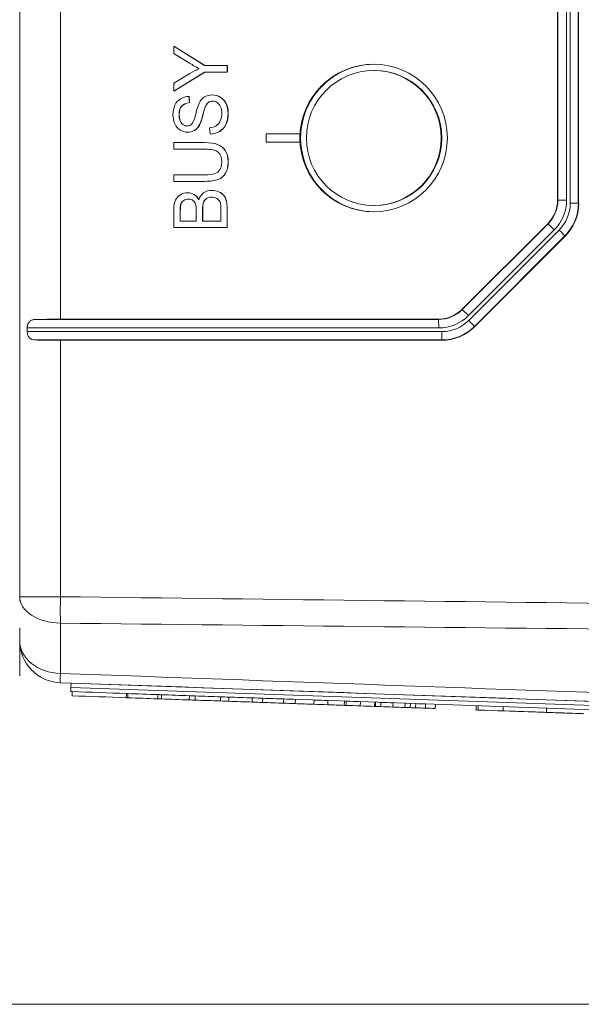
# Model space of a CAD drawing. Header units: millimetres. Extents: x 4 to 836, y 5 to 589.
# Tile 30 of 96: x 467 to 481, y 167 to 190. Entities that reach past the tile are written whole.
import ezdxf

# ---------------------------------------------------------------- set-up
doc = ezdxf.new("R2010")
doc.units = ezdxf.units.MM
doc.layers.add('1', color=7, linetype='Continuous', true_color=0xffffff)

msp = doc.modelspace()

# ---------------------------------------------------------------- linework, layer by layer
at = {"layer": '1', "color": 27, "linetype": 'Continuous', "lineweight": 18}
for p, q in [((467.262, 176.339), (467.262, 224.313)), ((467.262, 174.561), (467.262, 175.707))]:
    msp.add_line(p, q, dxfattribs=at)
at = {"layer": '1', "color": 252, "linetype": 'Continuous', "lineweight": 13}
for p, q in [((468.227, 217.626), (468.227, 183.026)), ((480.027, 185.855), (480.027, 214.798)), ((480.234, 214.798), (480.234, 185.855)), ((480.32, 185.777), (480.32, 214.876)), ((480.512, 214.876), (480.512, 185.777)), ((480.02, 185.858), (480.027, 185.855)), ((480.027, 185.855), (480.234, 185.855)), ((480.512, 185.777), (480.32, 185.777)), ((480.512, 185.777), (480.52, 185.774)), ((477.759, 183.254), (479.793, 185.289)), ((479.793, 185.289), (479.786, 185.292)), ((479.941, 185.148), (477.907, 183.112)), ((477.913, 182.997), (480.057, 185.142)), ((480.191, 185.001), (478.047, 182.856)), ((480.198, 184.998), (480.191, 185.001)), ((477.756, 183.261), (477.759, 183.254)), ((467.625, 183.019), (477.193, 183.019)), ((477.193, 183.019), (477.19, 183.026)), ((477.2, 182.819), (467.441, 182.819)), ((467.441, 182.733), (477.277, 182.733)), ((478.047, 182.856), (478.05, 182.848)), ((477.27, 182.534), (467.625, 182.534)), ((468.227, 182.526), (468.227, 176.441)), ((477.273, 182.526), (477.27, 182.534)), ((467.262, 176.441), (468.227, 176.441)), ((468.227, 175.813), (468.227, 174.622))]:
    msp.add_line(p, q, dxfattribs=at)
at = {"layer": '1', "color": 252, "linetype": 'Continuous', "lineweight": 18}
for p, q in [((480.02, 185.858), (480.02, 214.795)), ((480.52, 214.879), (480.52, 185.774)), ((477.756, 183.261), (479.786, 185.292)), ((480.198, 184.998), (478.05, 182.848)), ((468.227, 183.026), (477.19, 183.026)), ((467.441, 182.819), (467.441, 182.733)), ((477.273, 182.526), (468.227, 182.526))]:
    msp.add_line(p, q, dxfattribs=at)
at = {"layer": '1', "color": 7, "linetype": 'Continuous', "lineweight": 18}
for p, q in [((470.918, 189.509), (470.921, 189.509)), ((471.648, 189.043), (471.651, 189.043)), ((471.648, 188.889), (471.651, 188.889)), ((470.918, 188.439), (470.921, 188.439)), ((471.275, 188.314), (471.278, 188.314)), ((471.83, 188.349), (471.826, 188.349)), ((471.287, 188.166), (471.29, 188.166)), ((471.736, 188.168), (471.739, 188.168)), ((472.156, 188.142), (472.159, 188.142)), ((471.521, 187.63), (471.524, 187.63)), ((472.155, 187.652), (472.158, 187.652)), ((471.245, 187.465), (471.249, 187.465)), ((471.777, 187.42), (471.78, 187.42)), ((473.904, 187.426), (473.105, 187.426)), ((473.105, 187.426), (473.105, 187.226)), ((473.904, 187.426), (473.908, 187.426)), ((473.904, 187.226), (473.904, 187.426)), ((473.908, 187.226), (473.908, 187.426)), ((470.918, 187.216), (470.918, 187.216)), ((473.105, 187.226), (473.904, 187.226)), ((473.904, 187.226), (473.908, 187.226)), ((472.144, 186.491), (472.147, 186.491)), ((471.966, 186.343), (471.97, 186.343)), ((471.246, 186.027), (471.241, 186.027)), ((471.394, 185.986), (471.398, 185.986)), ((471.821, 186.083), (471.816, 186.083)), ((471.62, 185.797), (471.624, 185.797)), ((471.694, 185.89), (471.697, 185.89)), ((468.473, 174.191), (468.477, 174.291)), ((468.508, 174.19), (468.473, 174.191)), ((469.828, 174.144), (469.793, 174.145)), ((470.627, 174.116), (470.539, 174.119)), ((471.427, 174.088), (471.286, 174.093)), ((472.227, 174.06), (472.032, 174.067)), ((473.026, 174.032), (472.779, 174.041)), ((491.159, 173.399), (473.525, 174.015))]:
    msp.add_line(p, q, dxfattribs=at)
at = {"layer": '1', "color": 30, "linetype": 'Continuous', "lineweight": 18}
for p, q in [((475.674, 188.926), (475.66, 188.926)), ((475.66, 185.726), (475.674, 185.726))]:
    msp.add_line(p, q, dxfattribs=at)
at = {"layer": '1', "color": 7, "linetype": 'Continuous', "lineweight": 13}
for p, q in [((471.105, 188.085), (471.109, 188.085)), ((472.016, 188.296), (472.02, 188.296)), ((471.6, 187.856), (471.603, 187.856)), ((471.661, 188.063), (471.665, 188.063)), ((471.1, 187.678), (471.103, 187.678)), ((471.403, 187.506), (471.406, 187.506)), ((472.004, 187.484), (472.008, 187.484)), ((471.952, 187.176), (471.956, 187.176)), ((472.135, 187.032), (472.138, 187.032)), ((471.085, 185.767), (471.089, 185.767)), ((471.151, 185.847), (471.154, 185.847)), ((472.1, 185.963), (472.103, 185.963)), ((472.162, 185.835), (472.166, 185.835))]:
    msp.add_line(p, q, dxfattribs=at)
at = {"layer": '1', "color": 18, "linetype": 'Continuous', "lineweight": 18}
for p, q in [((468.48, 174.391), (468.477, 174.291)), ((484.774, 173.822), (468.48, 174.391)), ((496.096, 173.326), (468.477, 174.291))]:
    msp.add_line(p, q, dxfattribs=at)
at = {"layer": '1', "color": 163, "linetype": 'Continuous', "lineweight": 18}
for p, q in [((468.504, 174.09), (468.507, 174.19)), ((469.789, 174.045), (469.793, 174.145)), ((469.824, 174.044), (469.828, 174.144)), ((470.536, 174.019), (470.539, 174.119)), ((470.624, 174.016), (470.627, 174.116)), ((471.282, 173.993), (471.286, 174.093)), ((471.423, 173.988), (471.427, 174.088)), ((472.028, 173.967), (472.032, 174.067)), ((472.223, 173.96), (472.226, 174.06)), ((472.775, 173.941), (472.779, 174.041)), ((473.023, 173.932), (473.026, 174.032)), ((473.521, 173.915), (473.525, 174.015)), ((473.797, 173.905), (473.801, 174.005)), ((474.242, 173.889), (474.245, 173.989)), ((474.569, 173.878), (474.573, 173.978)), ((474.961, 173.864), (474.964, 173.964)), ((475.003, 173.863), (475.006, 173.963)), ((475.341, 173.851), (475.345, 173.951)), ((475.68, 173.839), (475.683, 173.939)), ((475.7, 173.839), (475.703, 173.938)), ((475.828, 173.834), (475.831, 173.934)), ((476.113, 173.824), (476.117, 173.924)), ((476.398, 173.814), (476.402, 173.914)), ((476.525, 173.81), (476.529, 173.91)), ((476.653, 173.805), (476.656, 173.905)), ((476.885, 173.797), (476.889, 173.897)), ((477.117, 173.789), (477.121, 173.889))]:
    msp.add_line(p, q, dxfattribs=at)
at = {"layer": '1', "color": 5, "linetype": 'Continuous', "lineweight": 18}
for p, q in [((478.09, 173.855), (478.087, 173.743)), ((479.754, 173.684), (479.758, 173.797)), ((480.179, 173.682), (480.179, 173.67))]:
    msp.add_line(p, q, dxfattribs=at)
at = {"layer": '1', "color": 5, "linetype": 'Continuous', "lineweight": 13}
for p, q in [((478.14, 173.853), (478.136, 173.753)), ((478.728, 173.733), (478.732, 173.833))]:
    msp.add_line(p, q, dxfattribs=at)
at = {"layer": '1', "color": 251, "linetype": 'Continuous', "lineweight": 18}
msp.add_line((453.895, 166.77), (584.912, 166.77), dxfattribs=at)
at = {"layer": '1', "color": 252, "linetype": 'Continuous', "lineweight": 18}
msp.add_arc((468.262, 175.399), 1, 180, 268, dxfattribs=at)
msp.add_ellipse((475.657, 187.326), major_axis=(0, -1.75), ratio=0.999391, dxfattribs=at)
for centre, major_axis, ratio, start_param, end_param in [((475.674, 187.326), (0, 1.75), 0.999391, 0, 3.141593), ((479.221, 185.858), (0, 0.8), 0.999286, 3.926938, 4.712389), ((479.418, 185.775), (1.064, -0.288), 0.998004, 5.763612, 6.547339), ((477.191, 183.827), (0.243, 0.763), 0.998763, 3.449221, 4.234776), ((468.262, 182.991), (1, -0.001), 0.034921, 1.605746, 2.260398), ((477.271, 183.627), (0.779, -0.779), 0.998277, 5.498129, 6.28297), ((468.262, 182.561), (1, 0.001), 0.034921, 4.022787, 4.67744)]:
    msp.add_ellipse(centre, major_axis=major_axis, ratio=ratio, start_param=start_param, end_param=end_param, dxfattribs=at)
at = {"layer": '1', "color": 30, "linetype": 'Continuous', "lineweight": 18}
msp.add_ellipse((475.66, 187.326), major_axis=(0, 1.6), ratio=0.999391, dxfattribs=at)
msp.add_ellipse((475.674, 187.326), major_axis=(0, 1.6), ratio=0.999391, start_param=3.141647, end_param=6.283142, dxfattribs=at)
at = {"layer": '1', "color": 252, "linetype": 'Continuous', "lineweight": 13}
for centre, major_axis, ratio, start_param, end_param in [((479.228, 185.855), (0.065, -0.797), 0.999224, 0.703742, 1.489192), ((479.235, 185.855), (0, 1), 0.999286, 3.926938, 4.712389), ((479.418, 185.778), (0.87, -0.236), 0.998004, 5.763612, 6.547339), ((479.411, 185.778), (1.066, -0.277), 0.998491, 5.752806, 6.536534), ((479.934, 185.148), (0.141, -0.141), 0.024678, 1.546109, 3.106673), ((480.05, 185.142), (-0.141, 0.141), 0.024678, 3.17651, 4.687701), ((477.194, 183.82), (0.2, 0.775), 0.998415, 3.393773, 4.179328), ((477.9, 183.112), (0.141, -0.141), 0.024678, 1.546109, 3.106673), ((477.193, 182.819), (0, -0.2), 0.034899, 1.570796, 3.106665), ((477.201, 183.82), (0.303, 0.954), 0.998763, 3.449221, 4.234776), ((477.275, 183.634), (0.638, -0.637), 0.998277, 5.498129, 6.28297), ((477.906, 182.997), (-0.141, 0.141), 0.024678, 3.17651, 4.687701), ((477.268, 183.634), (0.806, -0.751), 0.998678, 5.463523, 6.248363), ((477.27, 182.733), (0, 0.2), 0.034899, 3.176521, 4.712389), ((468.262, 176.441), (-1, 0), 0.628448, 0, 1.53589), ((468.262, 176.441), (-0.012, -1), 0.034897, 4.71282, 5.391945), ((468.262, 175.399), (1, 0), 0.777852, 3.141593, 4.677482), ((468.262, 175.399), (-0.035, -0.999), 0.012336, 5.60406, 6.283185)]:
    msp.add_ellipse(centre, major_axis=major_axis, ratio=ratio, start_param=start_param, end_param=end_param, dxfattribs=at)
at = {"layer": '1', "color": 7, "linetype": 'Continuous', "lineweight": 18}
for points, degree in [([(470.918, 189.509), (470.918, 189.509), (471.648, 189.043), (471.648, 189.043)], 3), ([(470.918, 189.329), (470.918, 189.329), (470.918, 189.509), (470.918, 189.509)], 3), ([(470.921, 189.509), (470.921, 189.509), (471.651, 189.043), (471.651, 189.043)], 3), ([(471.648, 189.043), (471.648, 189.043), (471.782, 189.043), (471.916, 189.043)], 3), ([(471.648, 188.889), (471.648, 188.889), (470.918, 188.439), (470.918, 188.439)], 3), ([(471.651, 188.889), (471.651, 188.889), (470.921, 188.439), (470.921, 188.439)], 3), ([(472.184, 188.889), (472.184, 188.889), (471.648, 188.889), (471.648, 188.889)], 3), ([(472.184, 188.901), (472.187, 188.901)], 1), ([(472.184, 188.901), (472.184, 188.893), (472.184, 188.889), (472.184, 188.889)], 3), ([(470.918, 188.439), (470.918, 188.439), (470.918, 188.627), (470.918, 188.627)], 3), ([(471.075, 188.257), (471.134, 188.292), (471.2, 188.311), (471.275, 188.314)], 3), ([(471.275, 188.314), (471.275, 188.314), (471.287, 188.166), (471.287, 188.166)], 3), ([(471.278, 188.314), (471.278, 188.314), (471.29, 188.166), (471.29, 188.166)], 3), ([(471.831, 188.349), (471.898, 188.349), (471.961, 188.331), (472.02, 188.296)], 3), ([(470.942, 188.104), (470.972, 188.17), (471.016, 188.221), (471.075, 188.257)], 3), ([(471.287, 188.166), (471.207, 188.158), (471.146, 188.131), (471.105, 188.085)], 3), ([(471.29, 188.166), (471.21, 188.158), (471.15, 188.131), (471.109, 188.085)], 3), ([(471.436, 187.892), (471.467, 188.017), (471.494, 188.103), (471.517, 188.15)], 3), ([(471.517, 188.15), (471.551, 188.218), (471.594, 188.268), (471.646, 188.3)], 3), ([(471.736, 188.168), (471.706, 188.147), (471.681, 188.112), (471.661, 188.063)], 3), ([(471.739, 188.168), (471.71, 188.147), (471.685, 188.112), (471.665, 188.063)], 3), ([(471.842, 188.2), (471.803, 188.2), (471.769, 188.189), (471.739, 188.168)], 3), ([(472.026, 188.066), (472.007, 188.111), (471.981, 188.145), (471.948, 188.167)], 3), ([(472.016, 188.296), (472.076, 188.26), (472.122, 188.209), (472.156, 188.142)], 3), ([(472.02, 188.296), (472.08, 188.26), (472.126, 188.209), (472.159, 188.142)], 3), ([(471.346, 187.659), (471.376, 187.689), (471.406, 187.766), (471.436, 187.892)], 3), ([(471.6, 187.856), (471.572, 187.748), (471.545, 187.673), (471.521, 187.63)], 3), ([(471.603, 187.856), (471.575, 187.748), (471.549, 187.673), (471.524, 187.63)], 3), ([(471.661, 188.063), (471.648, 188.032), (471.628, 187.963), (471.6, 187.856)], 3), ([(471.665, 188.063), (471.652, 188.032), (471.631, 187.963), (471.603, 187.856)], 3), ([(471.066, 187.515), (471.011, 187.548), (470.968, 187.597), (470.939, 187.661)], 3), ([(471.521, 187.63), (471.489, 187.575), (471.45, 187.533), (471.403, 187.506)], 3), ([(471.524, 187.63), (471.493, 187.575), (471.453, 187.533), (471.406, 187.506)], 3), ([(471.763, 187.566), (471.826, 187.573), (471.878, 187.589), (471.919, 187.614)], 3), ([(472.155, 187.652), (472.122, 187.581), (472.072, 187.525), (472.004, 187.484)], 3), ([(472.158, 187.652), (472.125, 187.581), (472.075, 187.525), (472.008, 187.484)], 3), ([(471.777, 187.42), (471.777, 187.42), (471.763, 187.566), (471.763, 187.566)], 3), ([(472.004, 187.484), (471.938, 187.444), (471.861, 187.422), (471.777, 187.42)], 3), ([(472.008, 187.484), (471.941, 187.444), (471.865, 187.422), (471.78, 187.42)], 3), ([(472.135, 187.032), (472.088, 187.101), (472.027, 187.149), (471.952, 187.176)], 3), ([(472.138, 187.032), (472.091, 187.101), (472.031, 187.149), (471.956, 187.176)], 3), ([(472.012, 186.578), (471.984, 186.532), (471.943, 186.499), (471.891, 186.481)], 3), ([(471.966, 186.343), (472.044, 186.372), (472.103, 186.422), (472.144, 186.491)], 3), ([(471.97, 186.343), (472.047, 186.372), (472.107, 186.422), (472.147, 186.491)], 3), ([(470.956, 185.854), (470.982, 185.908), (471.021, 185.95), (471.075, 185.981)], 3), ([(471.247, 186.027), (471.3, 186.026), (471.351, 186.013), (471.398, 185.986)], 3), ([(471.394, 185.986), (471.442, 185.959), (471.481, 185.918), (471.51, 185.863)], 3), ([(471.398, 185.986), (471.446, 185.959), (471.484, 185.918), (471.514, 185.863)], 3), ([(471.51, 185.863), (471.533, 185.934), (471.571, 185.988), (471.625, 186.026)], 3), ([(471.151, 185.847), (471.119, 185.828), (471.097, 185.801), (471.085, 185.767)], 3), ([(471.154, 185.847), (471.122, 185.828), (471.1, 185.801), (471.089, 185.767)], 3), ([(471.264, 185.874), (471.223, 185.874), (471.186, 185.865), (471.154, 185.847)], 3), ([(471.435, 185.756), (471.422, 185.795), (471.402, 185.825), (471.372, 185.845)], 3), ([(471.694, 185.89), (471.659, 185.867), (471.634, 185.836), (471.62, 185.797)], 3), ([(471.697, 185.89), (471.662, 185.867), (471.638, 185.836), (471.624, 185.797)], 3), ([(471.994, 185.841), (471.978, 185.865), (471.954, 185.885), (471.923, 185.9)], 3), ([(472.028, 185.752), (472.021, 185.787), (472.01, 185.817), (471.994, 185.841)], 3), ([(472.1, 185.963), (472.128, 185.929), (472.148, 185.886), (472.162, 185.835)], 3), ([(472.103, 185.963), (472.131, 185.929), (472.152, 185.886), (472.166, 185.835)], 3), ([(471.072, 185.356), (471.075, 185.356)], 1), ([(471.072, 185.356), (471.114, 185.356), (471.45, 185.356), (471.45, 185.356)], 3), ([(471.604, 185.356), (471.608, 185.356)], 1), ([(472.184, 185.202), (472.187, 185.202)], 1)]:
    msp.add_open_spline(points, degree=degree, dxfattribs=at)
for points, knots in [([(471.514, 188.975), (471.448, 189.01), (471.373, 189.053), (471.29, 189.103), (471.29, 189.103), (470.918, 189.329), (470.918, 189.329)], [0, 0, 0, 0, 0.5, 0.5, 0.5, 1, 1, 1, 1]), ([(472.183, 189.043), (472.186, 189.043), (472.187, 189.043), (472.187, 189.043), (472.187, 189.043), (472.187, 188.937), (472.187, 188.901)], [0, 0, 0, 0, 0.056559, 0.056559, 0.056559, 1, 1, 1, 1]), ([(470.918, 188.627), (470.918, 188.627), (471.3, 188.857), (471.3, 188.857), (471.371, 188.899), (471.442, 188.939), (471.514, 188.975)], [0, 0, 0, 0, 0.5, 0.5, 0.5, 1, 1, 1, 1]), ([(471.646, 188.3), (471.698, 188.333), (471.758, 188.349), (471.894, 188.349), (471.957, 188.331), (472.016, 188.296)], [0, 0, 0, 0, 0.5, 0.5, 1, 1, 1, 1]), ([(470.939, 187.661), (470.911, 187.726), (470.896, 187.797), (470.896, 187.875), (470.896, 187.962), (470.911, 188.038), (470.942, 188.104)], [0, 0, 0, 0, 0.5, 0.5, 0.5, 1, 1, 1, 1]), ([(471.105, 188.085), (471.064, 188.039), (471.044, 187.972), (471.044, 187.882), (471.044, 187.788), (471.063, 187.72), (471.1, 187.678)], [0, 0, 0, 0, 0.5, 0.5, 0.5, 1, 1, 1, 1]), ([(471.109, 188.085), (471.068, 188.039), (471.048, 187.972), (471.048, 187.882), (471.048, 187.788), (471.066, 187.72), (471.103, 187.678)], [0, 0, 0, 0, 0.5, 0.5, 0.5, 1, 1, 1, 1]), ([(471.948, 188.167), (471.915, 188.189), (471.879, 188.2), (471.8, 188.2), (471.766, 188.19), (471.736, 188.168)], [0, 0, 0, 0, 0.5, 0.5, 1, 1, 1, 1]), ([(472.156, 188.142), (472.189, 188.076), (472.205, 188.001), (472.205, 187.918), (472.205, 187.812), (472.189, 187.724), (472.155, 187.652)], [0, 0, 0, 0, 0.5, 0.5, 0.5, 1, 1, 1, 1]), ([(472.159, 188.142), (472.192, 188.076), (472.209, 188.001), (472.209, 187.918), (472.209, 187.812), (472.192, 187.724), (472.158, 187.652)], [0, 0, 0, 0, 0.5, 0.5, 0.5, 1, 1, 1, 1]), ([(471.919, 187.614), (471.96, 187.639), (471.992, 187.678), (472.042, 187.784), (472.055, 187.844), (472.055, 187.91), (472.055, 187.969), (472.045, 188.021), (472.026, 188.066)], [0, 0, 0, 0, 0.333333, 0.333333, 0.666667, 0.666667, 0.666667, 1, 1, 1, 1]), ([(471.1, 187.678), (471.137, 187.635), (471.182, 187.613), (471.234, 187.613), (471.28, 187.613), (471.317, 187.629), (471.346, 187.659)], [0, 0, 0, 0, 0.5, 0.5, 0.5, 1, 1, 1, 1]), ([(471.103, 187.678), (471.14, 187.635), (471.185, 187.613), (471.238, 187.613), (471.239, 187.613), (471.24, 187.613)], [0, 0, 0, 0, 0.980242, 0.980242, 1, 1, 1, 1]), ([(471.403, 187.506), (471.356, 187.478), (471.303, 187.465), (471.245, 187.465), (471.181, 187.465), (471.122, 187.481), (471.066, 187.515)], [0, 0, 0, 0, 0.5, 0.5, 0.5, 1, 1, 1, 1]), ([(471.406, 187.506), (471.359, 187.478), (471.307, 187.465), (471.248, 187.465), (471.248, 187.465), (471.247, 187.465)], [0, 0, 0, 0, 0.993573, 0.993573, 1, 1, 1, 1]), ([(471.952, 187.176), (471.877, 187.202), (471.776, 187.216), (471.649, 187.216), (471.649, 187.216), (470.918, 187.216), (470.918, 187.216), (470.918, 187.216), (470.918, 187.061), (470.918, 187.061)], [0, 0, 0, 0, 0.333333, 0.333333, 0.333333, 0.666667, 0.666667, 0.666667, 1, 1, 1, 1]), ([(471.956, 187.176), (471.881, 187.202), (471.78, 187.216), (471.653, 187.216), (471.653, 187.216), (470.921, 187.216), (470.921, 187.216), (470.921, 187.216), (470.921, 187.061), (470.921, 187.061)], [0, 0, 0, 0, 0.333333, 0.333333, 0.333333, 0.666667, 0.666667, 0.666667, 1, 1, 1, 1]), ([(470.918, 187.061), (470.918, 187.061), (471.649, 187.061), (471.649, 187.061), (471.807, 187.061), (471.915, 187.037), (471.97, 186.989)], [0, 0, 0, 0, 0.5, 0.5, 0.5, 1, 1, 1, 1]), ([(471.97, 186.989), (472.026, 186.94), (472.054, 186.859), (472.054, 186.746), (472.054, 186.68), (472.04, 186.623), (472.012, 186.578)], [0, 0, 0, 0, 0.5, 0.5, 0.5, 1, 1, 1, 1]), ([(472.144, 186.491), (472.185, 186.561), (472.205, 186.65), (472.205, 186.76), (472.205, 186.872), (472.182, 186.963), (472.135, 187.032)], [0, 0, 0, 0, 0.5, 0.5, 0.5, 1, 1, 1, 1]), ([(472.147, 186.491), (472.188, 186.561), (472.209, 186.65), (472.209, 186.76), (472.209, 186.872), (472.185, 186.963), (472.138, 187.032)], [0, 0, 0, 0, 0.5, 0.5, 0.5, 1, 1, 1, 1]), ([(470.918, 186.452), (470.918, 186.452), (470.918, 186.452), (470.918, 186.452), (470.918, 186.298), (470.918, 186.298), (470.918, 186.298), (471.034, 186.298), (471.174, 186.298)], [0, 0, 0, 0, 0.000001, 0.000001, 0.715084, 0.715084, 0.715084, 1, 1, 1, 1]), ([(471.177, 186.298), (471.388, 186.298), (471.653, 186.298), (471.653, 186.298), (471.787, 186.298), (471.892, 186.313), (471.97, 186.343)], [0, 0, 0, 0, 0.37561, 0.37561, 0.37561, 1, 1, 1, 1]), ([(471.075, 185.981), (471.128, 186.011), (471.183, 186.027), (471.242, 186.027), (471.296, 186.027), (471.347, 186.013), (471.394, 185.986)], [0, 0, 0, 0, 0.5, 0.5, 0.5, 1, 1, 1, 1]), ([(471.625, 186.026), (471.679, 186.064), (471.743, 186.083), (471.817, 186.083), (471.876, 186.083), (471.931, 186.071), (472.033, 186.025), (472.072, 185.997), (472.1, 185.963)], [0, 0, 0, 0, 0.333333, 0.333333, 0.333333, 0.666667, 0.666667, 1, 1, 1, 1]), ([(471.82, 186.083), (471.82, 186.083), (471.82, 186.083), (471.879, 186.083), (471.935, 186.071), (472.036, 186.025), (472.076, 185.997), (472.103, 185.963)], [0, 0, 0, 0, 0.001061, 0.001061, 0.500531, 0.500531, 1, 1, 1, 1]), ([(472.184, 185.202), (472.184, 185.202), (470.918, 185.202), (470.918, 185.202), (470.918, 185.202), (470.918, 185.64), (470.918, 185.64), (470.918, 185.729), (470.931, 185.8), (470.956, 185.854)], [0, 0, 0, 0, 0.333333, 0.333333, 0.333333, 0.666667, 0.666667, 0.666667, 1, 1, 1, 1]), ([(471.089, 185.767), (471.077, 185.733), (471.071, 185.673), (471.071, 185.589), (471.071, 185.589), (471.071, 185.356), (471.071, 185.356), (471.071, 185.356), (471.072, 185.356), (471.075, 185.356)], [0, 0, 0, 0, 0.48486, 0.48486, 0.48486, 0.969719, 0.969719, 0.969719, 1, 1, 1, 1]), ([(471.372, 185.845), (471.343, 185.864), (471.306, 185.874), (471.262, 185.874), (471.22, 185.874), (471.183, 185.865), (471.151, 185.847)], [0, 0, 0, 0, 0.5, 0.5, 0.5, 1, 1, 1, 1]), ([(471.45, 185.356), (471.45, 185.356), (471.45, 185.609), (471.45, 185.609), (471.45, 185.677), (471.445, 185.726), (471.435, 185.756)], [0, 0, 0, 0, 0.5, 0.5, 0.5, 1, 1, 1, 1]), ([(471.62, 185.797), (471.606, 185.757), (471.599, 185.7), (471.599, 185.626), (471.599, 185.626), (471.599, 185.356), (471.599, 185.356), (471.599, 185.356), (472.034, 185.356), (472.034, 185.356)], [0, 0, 0, 0, 0.333333, 0.333333, 0.333333, 0.666667, 0.666667, 0.666667, 1, 1, 1, 1]), ([(471.624, 185.797), (471.61, 185.757), (471.603, 185.7), (471.603, 185.626), (471.603, 185.626), (471.603, 185.356), (471.603, 185.356), (471.603, 185.356), (471.604, 185.356), (471.608, 185.356)], [0, 0, 0, 0, 0.48486, 0.48486, 0.48486, 0.969719, 0.969719, 0.969719, 1, 1, 1, 1]), ([(471.923, 185.9), (471.892, 185.915), (471.857, 185.923), (471.817, 185.923), (471.77, 185.923), (471.729, 185.912), (471.694, 185.89)], [0, 0, 0, 0, 0.5, 0.5, 0.5, 1, 1, 1, 1]), ([(472.034, 185.356), (472.034, 185.356), (472.034, 185.647), (472.034, 185.647), (472.034, 185.697), (472.032, 185.732), (472.028, 185.752)], [0, 0, 0, 0, 0.5, 0.5, 0.5, 1, 1, 1, 1]), ([(472.162, 185.835), (472.176, 185.784), (472.184, 185.721), (472.184, 185.647), (472.184, 185.647), (472.184, 185.202), (472.184, 185.202)], [0, 0, 0, 0, 0.5, 0.5, 0.5, 1, 1, 1, 1])]:
    msp.add_open_spline(points, degree=3, knots=knots, dxfattribs=at)
at = {"layer": '1', "color": 7, "linetype": 'Continuous', "lineweight": 13}
for points, knots in [([(471.916, 189.043), (472.05, 189.043), (472.184, 189.043), (472.184, 189.043), (472.184, 189.043), (472.184, 188.937), (472.184, 188.901)], [0, 0, 0, 0, 0.37666, 0.37666, 0.37666, 1, 1, 1, 1]), ([(471.891, 186.481), (471.839, 186.462), (471.758, 186.452), (471.649, 186.452), (471.649, 186.452), (470.918, 186.452), (470.918, 186.452)], [0, 0, 0, 0, 0.5, 0.5, 0.5, 1, 1, 1, 1]), ([(471.174, 186.298), (471.385, 186.298), (471.649, 186.298), (471.649, 186.298), (471.783, 186.298), (471.889, 186.313), (471.966, 186.343)], [0, 0, 0, 0, 0.37561, 0.37561, 0.37561, 1, 1, 1, 1]), ([(471.085, 185.767), (471.073, 185.733), (471.067, 185.673), (471.067, 185.589), (471.067, 185.589), (471.067, 185.356), (471.067, 185.356), (471.067, 185.356), (471.069, 185.356), (471.072, 185.356)], [0, 0, 0, 0, 0.48486, 0.48486, 0.48486, 0.969719, 0.969719, 0.969719, 1, 1, 1, 1])]:
    msp.add_open_spline(points, degree=3, knots=knots, dxfattribs=at)
at = {"layer": '1', "color": 252, "linetype": 'Continuous', "lineweight": 18}
for points, knots in [([(467.441, 182.819), (467.441, 182.835), (467.443, 182.85), (467.447, 182.873), (467.448, 182.88), (467.452, 182.895), (467.454, 182.902), (467.459, 182.915), (467.462, 182.921), (467.468, 182.933), (467.475, 182.945), (467.482, 182.955), (467.49, 182.964), (467.494, 182.969), (467.507, 182.981), (467.516, 182.988), (467.536, 183), (467.546, 183.004), (467.578, 183.015), (467.601, 183.018), (467.625, 183.019)], [0, 0, 0, 0, 0.125, 0.125, 0.1875, 0.1875, 0.25, 0.25, 0.3125, 0.3125, 0.375, 0.4375, 0.4375, 0.5, 0.5, 0.625, 0.625, 0.75, 0.75, 1, 1, 1, 1]), ([(467.625, 182.534), (467.601, 182.534), (467.578, 182.538), (467.552, 182.547), (467.546, 182.549), (467.536, 182.553), (467.531, 182.556), (467.516, 182.565), (467.507, 182.572), (467.49, 182.588), (467.482, 182.598), (467.471, 182.614), (467.468, 182.619), (467.462, 182.631), (467.459, 182.638), (467.452, 182.658), (467.448, 182.672), (467.444, 182.694), (467.443, 182.702), (467.442, 182.718), (467.441, 182.726), (467.441, 182.733)], [0, 0, 0, 0, 0.25, 0.25, 0.3125, 0.3125, 0.375, 0.375, 0.5, 0.5, 0.625, 0.625, 0.6875, 0.6875, 0.75, 0.75, 0.875, 0.875, 0.9375, 0.9375, 1, 1, 1, 1])]:
    msp.add_open_spline(points, degree=3, knots=knots, dxfattribs=at)
at = {"layer": '1', "color": 252, "linetype": 'Continuous', "lineweight": 13}
for points in [[(468.227, 176.441), (478.472, 176.315), (488.717, 176.194), (498.962, 176.077)], [(498.962, 175.488), (488.717, 175.593), (478.472, 175.701), (468.227, 175.813)], [(468.227, 174.622), (478.472, 174.253), (488.717, 173.885), (498.962, 173.519)]]:
    msp.add_open_spline(points, degree=3, dxfattribs=at)
at = {"layer": '1', "color": 252, "linetype": 'Continuous', "lineweight": 18}
msp.add_open_spline([(498.962, 173.326), (488.717, 173.684), (478.472, 174.042), (468.227, 174.4)], degree=3, dxfattribs=at)
at = {"layer": '1', "color": 163, "linetype": 'Continuous', "lineweight": 18}
for points in [[(469.789, 174.045), (469.361, 174.06), (468.932, 174.075), (468.504, 174.09)], [(469.793, 174.145), (469.364, 174.16), (468.936, 174.175), (468.507, 174.19)], [(469.828, 174.144), (469.816, 174.144), (469.805, 174.144), (469.793, 174.145)], [(470.539, 174.119), (470.302, 174.127), (470.065, 174.135), (469.828, 174.144)], [(470.627, 174.116), (470.598, 174.117), (470.569, 174.118), (470.539, 174.119)], [(471.286, 174.093), (471.066, 174.1), (470.847, 174.108), (470.627, 174.116)], [(471.427, 174.088), (471.38, 174.089), (471.333, 174.091), (471.286, 174.093)], [(472.032, 174.067), (471.83, 174.074), (471.629, 174.081), (471.427, 174.088)], [(472.226, 174.06), (472.162, 174.062), (472.097, 174.064), (472.032, 174.067)], [(469.824, 174.044), (469.813, 174.044), (469.801, 174.044), (469.789, 174.045)], [(470.536, 174.019), (470.299, 174.027), (470.062, 174.035), (469.824, 174.044)], [(470.624, 174.016), (470.595, 174.017), (470.565, 174.018), (470.536, 174.019)], [(471.282, 173.993), (471.063, 174), (470.843, 174.008), (470.624, 174.016)], [(471.423, 173.988), (471.376, 173.989), (471.329, 173.991), (471.282, 173.993)], [(472.028, 173.967), (471.827, 173.974), (471.625, 173.981), (471.423, 173.988)], [(472.223, 173.96), (472.158, 173.962), (472.093, 173.964), (472.028, 173.967)], [(472.775, 173.941), (472.591, 173.947), (472.407, 173.953), (472.223, 173.96)], [(472.779, 174.041), (472.595, 174.047), (472.411, 174.053), (472.226, 174.06)], [(473.023, 173.932), (472.94, 173.935), (472.858, 173.938), (472.775, 173.941)], [(473.026, 174.032), (472.944, 174.035), (472.861, 174.038), (472.779, 174.041)], [(473.521, 173.915), (473.355, 173.92), (473.189, 173.926), (473.023, 173.932)], [(473.525, 174.015), (473.359, 174.02), (473.192, 174.026), (473.026, 174.032)], [(473.797, 173.905), (473.705, 173.908), (473.613, 173.911), (473.521, 173.915)], [(473.801, 174.005), (473.709, 174.008), (473.617, 174.011), (473.525, 174.015)], [(474.242, 173.889), (474.094, 173.895), (473.945, 173.9), (473.797, 173.905)], [(474.569, 173.878), (474.46, 173.882), (474.351, 173.886), (474.242, 173.889)], [(474.573, 173.978), (474.464, 173.982), (474.354, 173.986), (474.245, 173.989)], [(474.961, 173.864), (474.83, 173.869), (474.7, 173.873), (474.569, 173.878)], [(475.003, 173.863), (474.989, 173.863), (474.975, 173.864), (474.961, 173.864)], [(475.341, 173.851), (475.228, 173.855), (475.116, 173.859), (475.003, 173.863)], [(475.345, 173.951), (475.232, 173.955), (475.119, 173.959), (475.006, 173.963)], [(475.68, 173.839), (475.567, 173.843), (475.454, 173.847), (475.341, 173.851)], [(475.7, 173.839), (475.693, 173.839), (475.686, 173.839), (475.68, 173.839)], [(475.828, 173.834), (475.785, 173.836), (475.742, 173.837), (475.7, 173.839)], [(476.113, 173.824), (476.018, 173.827), (475.923, 173.831), (475.828, 173.834)], [(476.117, 173.924), (476.022, 173.927), (475.926, 173.931), (475.831, 173.934)], [(476.889, 173.897), (476.811, 173.9), (476.734, 173.902), (476.656, 173.905)], [(476.398, 173.814), (476.303, 173.817), (476.208, 173.821), (476.113, 173.824)], [(476.525, 173.81), (476.483, 173.811), (476.441, 173.813), (476.398, 173.814)], [(476.653, 173.805), (476.61, 173.807), (476.568, 173.808), (476.525, 173.81)], [(476.885, 173.797), (476.808, 173.8), (476.73, 173.803), (476.653, 173.805)], [(477.117, 173.789), (477.04, 173.792), (476.963, 173.794), (476.885, 173.797)]]:
    msp.add_open_spline(points, degree=3, dxfattribs=at)
at = {"layer": '1', "color": 5, "linetype": 'Continuous', "lineweight": 18}
for points in [[(478.087, 173.755), (478.087, 173.755), (478.104, 173.755), (478.136, 173.753)], [(479.959, 173.69), (480.037, 173.687), (480.115, 173.684), (480.192, 173.682)]]:
    msp.add_open_spline(points, degree=3, dxfattribs=at)
for points, knots in [([(478.136, 173.753), (478.552, 173.739), (478.968, 173.724), (479.384, 173.71), (479.45, 173.708), (479.524, 173.705), (479.591, 173.703), (479.629, 173.701), (479.666, 173.7), (479.704, 173.699), (479.738, 173.697), (479.754, 173.697), (479.754, 173.697)], [0, 0, 0, 0, 0.775071, 0.775071, 0.775071, 0.878192, 0.878192, 0.878192, 0.948131, 0.948131, 0.948131, 1, 1, 1, 1]), ([(478.728, 173.733), (479.123, 173.719), (479.517, 173.705), (479.91, 173.691), (480.155, 173.683), (480.326, 173.677), (480.6, 173.667), (480.645, 173.666), (480.645, 173.666)], [0, 0, 0, 0, 0.599328, 0.599328, 0.599328, 0.867397, 0.867397, 1, 1, 1, 1])]:
    msp.add_open_spline(points, degree=3, knots=knots, dxfattribs=at)

doc.saveas('drawing.dxf')
